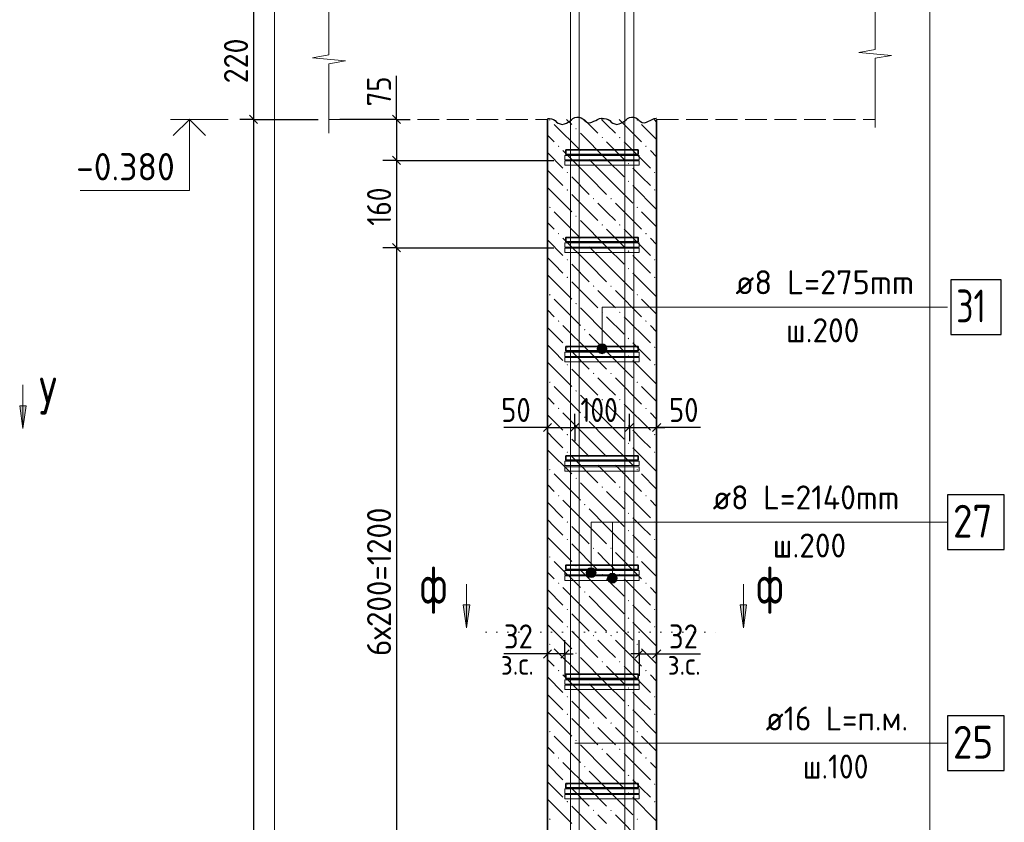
# Model space of a CAD drawing. Header units: millimetres. Extents: x 0 to 42000, y 0 to 29700.
# Tile 8 of 18: x 12276 to 21291, y 12195 to 19543. Entities that reach past the tile are written whole.
import ezdxf

# ---------------------------------------------------------------- set-up
doc = ezdxf.new("R2010")
doc.units = ezdxf.units.MM
doc.linetypes.add('______2', pattern=[270, 200, -70])
doc.linetypes.add('______9', pattern=[100, 0, -100])
for name, color, linetype, lineweight in [('S1 Продольная арматура', 7, 'Continuous', 35), ('Standard', 7, 'Continuous', 25), ('ЖБ Перекрытие верхний уровень', 7, '______2', 25), ('ЖБ Пилон', 7, 'Continuous', 35), ('Затяжка', 52, 'Continuous', 25), ('Позиционная метка линия выноска', 7, 'Continuous', 13), ('Примечания', 7, 'Continuous', 13), ('Узлы символ', 7, 'Continuous', 25)]:
    doc.layers.add(name, color=color, linetype=linetype, lineweight=lineweight)
doc.layers.add('Размерная выноска', color=7, linetype='Continuous')
doc.layers.add('Хомут', color=7, linetype='Continuous', lineweight=25, true_color=0x6e3c1e)
doc.styles.add('ISOCPEUR', font='txt')

msp = doc.modelspace()

# ---------------------------------------------------------------- hatches: boundary and pattern name
at = {"layer": 'ЖБ Пилон', "linetype": 'Continuous', "lineweight": 18, "transparency": 33554687}
for points in [[(17123.3, 18623.9), (17129.5, 18630.1), (17130.2, 18630.1), (17136.3, 18623.9), (17129.8, 18617.5)], [(17923.3, 18623.9), (17929.5, 18630.1), (17930.2, 18630.1), (17936.3, 18623.9), (17929.8, 18617.5)], [(17363.3, 18544), (17369.8, 18550.5), (17376.3, 18544), (17369.8, 18537.4)], [(17203.3, 18384), (17209.8, 18390.5), (17216.3, 18384), (17209.8, 18377.5)], [(17603.3, 18464), (17609.8, 18470.5), (17616.3, 18464), (17609.8, 18457.4)], [(17763.3, 18464), (17769.8, 18470.5), (17776.3, 18464), (17769.8, 18457.4)], [(18003.3, 18384), (18009.8, 18390.5), (18016.3, 18384), (18009.8, 18377.5)], [(17443.3, 18304), (17449.8, 18310.4), (17456.3, 18304), (17449.8, 18297.5)], [(17843.3, 18223.9), (17849.8, 18230.5), (17856.3, 18223.9), (17849.8, 18217.5)], [(17283.3, 18144), (17289.8, 18150.5), (17296.3, 18144), (17289.8, 18137.4)], [(18083.3, 18144), (18089.8, 18150.5), (18096.3, 18144), (18089.8, 18137.4)], [(17843.3, 18064), (17849.8, 18070.5), (17856.3, 18064), (17849.8, 18057.4)], [(17283.3, 17984), (17289.8, 17990.5), (17296.3, 17984), (17289.8, 17977.5)], [(18083.3, 17984), (18089.8, 17990.5), (18096.3, 17984), (18089.8, 17977.5)], [(17523.3, 17904), (17529.8, 17910.4), (17536.3, 17904), (17529.8, 17897.5)], [(17683.3, 17904), (17689.8, 17910.4), (17696.3, 17904), (17689.8, 17897.5)], [(17123.3, 17823.9), (17129.8, 17830.5), (17136.3, 17823.9), (17129.8, 17817.5)], [(17923.3, 17823.9), (17929.8, 17830.5), (17936.3, 17823.9), (17929.8, 17817.5)], [(17363.3, 17744), (17369.8, 17750.5), (17376.3, 17744), (17369.8, 17737.4)], [(17603.3, 17664), (17609.8, 17670.5), (17616.3, 17664), (17609.8, 17657.4)], [(17763.3, 17664), (17769.8, 17670.5), (17776.3, 17664), (17769.8, 17657.4)], [(17203.3, 17584), (17209.8, 17590.5), (17216.3, 17584), (17209.8, 17577.5)], [(18003.3, 17584), (18009.8, 17590.5), (18016.3, 17584), (18009.8, 17577.5)], [(17443.3, 17504), (17449.8, 17510.4), (17456.3, 17504), (17449.8, 17497.5)], [(17843.3, 17423.9), (17849.8, 17430.5), (17856.3, 17423.9), (17849.8, 17417.5)], [(17283.3, 17344), (17289.8, 17350.5), (17296.3, 17344), (17289.8, 17337.4)], [(18083.3, 17344), (18089.8, 17350.5), (18096.3, 17344), (18089.8, 17337.4)], [(17843.3, 17264), (17849.8, 17270.5), (17856.3, 17264), (17849.8, 17257.4)], [(17283.3, 17184), (17289.8, 17190.5), (17296.3, 17184), (17289.8, 17177.5)], [(18083.3, 17184), (18089.8, 17190.5), (18096.3, 17184), (18089.8, 17177.5)], [(17523.3, 17104), (17529.8, 17110.4), (17536.3, 17104), (17529.8, 17097.5)], [(17683.3, 17104), (17689.8, 17110.4), (17696.3, 17104), (17689.8, 17097.5)], [(17123.3, 17023.9), (17129.8, 17030.5), (17136.3, 17023.9), (17129.8, 17017.5)], [(17363.3, 16944), (17369.8, 16950.5), (17376.3, 16944), (17369.8, 16937.4)], [(17923.3, 17023.9), (17929.8, 17030.5), (17936.3, 17023.9), (17929.8, 17017.5)], [(17603.3, 16864), (17609.8, 16870.5), (17616.3, 16864), (17609.8, 16857.4)], [(17763.3, 16864), (17769.8, 16870.5), (17776.3, 16864), (17769.8, 16857.4)], [(17203.3, 16784), (17209.8, 16790.5), (17216.3, 16784), (17209.8, 16777.4)], [(18003.3, 16784), (18009.8, 16790.5), (18016.3, 16784), (18009.8, 16777.4)], [(17443.3, 16704), (17449.8, 16710.4), (17456.3, 16704), (17449.8, 16697.5)], [(17843.3, 16623.9), (17849.8, 16630.5), (17856.3, 16623.9), (17849.8, 16617.5)], [(17283.3, 16544), (17289.8, 16550.5), (17296.3, 16544), (17289.8, 16537.4)], [(18083.3, 16544), (18089.8, 16550.5), (18096.3, 16544), (18089.8, 16537.4)], [(17843.3, 16464), (17849.8, 16470.5), (17856.3, 16464), (17849.8, 16457.4)], [(17283.3, 16384), (17289.8, 16390.5), (17296.3, 16384), (17289.8, 16377.4)], [(18083.3, 16384), (18089.8, 16390.5), (18096.3, 16384), (18089.8, 16377.4)], [(17123.3, 16223.9), (17129.8, 16230.5), (17136.3, 16223.9), (17129.8, 16217.5)], [(17523.3, 16304), (17529.8, 16310.4), (17536.3, 16304), (17529.8, 16297.5)], [(17683.3, 16304), (17689.8, 16310.4), (17696.3, 16304), (17689.8, 16297.5)], [(17923.3, 16223.9), (17929.8, 16230.5), (17936.3, 16223.9), (17929.8, 16217.5)], [(17363.3, 16144), (17369.8, 16150.5), (17376.3, 16144), (17369.8, 16137.4)], [(17603.3, 16064), (17609.8, 16070.5), (17616.3, 16064), (17609.8, 16057.4)], [(17763.3, 16064), (17769.8, 16070.5), (17776.3, 16064), (17769.8, 16057.4)], [(17203.3, 15984), (17209.8, 15990.5), (17216.3, 15984), (17209.8, 15977.4)], [(18003.3, 15984), (18009.8, 15990.5), (18016.3, 15984), (18009.8, 15977.4)], [(17443.3, 15904), (17449.8, 15910.4), (17456.3, 15904), (17449.8, 15897.5)], [(17843.3, 15823.9), (17849.8, 15830.5), (17856.3, 15823.9), (17849.8, 15817.5)], [(17283.3, 15744), (17289.8, 15750.5), (17296.3, 15744), (17289.8, 15737.4)], [(18083.3, 15744), (18089.8, 15750.5), (18096.3, 15744), (18089.8, 15737.4)], [(17843.3, 15664), (17849.8, 15670.5), (17856.3, 15664), (17849.8, 15657.4)], [(17283.3, 15584), (17289.8, 15590.5), (17296.3, 15584), (17289.8, 15577.4)], [(17523.3, 15504), (17529.8, 15510.4), (17536.3, 15504), (17529.8, 15497.5)], [(17683.3, 15504), (17689.8, 15510.4), (17696.3, 15504), (17689.8, 15497.5)], [(18083.3, 15584), (18089.8, 15590.5), (18096.3, 15584), (18089.8, 15577.4)], [(17123.3, 15423.9), (17129.8, 15430.5), (17136.3, 15423.9), (17129.8, 15417.5)], [(17923.3, 15423.9), (17929.8, 15430.5), (17936.3, 15423.9), (17929.8, 15417.5)], [(17363.3, 15343.9), (17369.8, 15350.5), (17376.3, 15343.9), (17369.8, 15337.4)], [(17603.3, 15264), (17609.8, 15270.5), (17616.3, 15264), (17609.8, 15257.4)], [(17763.3, 15264), (17769.8, 15270.5), (17776.3, 15264), (17769.8, 15257.4)], [(17203.3, 15184), (17209.8, 15190.5), (17216.3, 15184), (17209.8, 15177.4)], [(18003.3, 15184), (18009.8, 15190.5), (18016.3, 15184), (18009.8, 15177.4)], [(17443.3, 15104), (17449.8, 15110.4), (17456.3, 15104), (17449.8, 15097.5)], [(17843.3, 15023.9), (17849.8, 15030.5), (17856.3, 15023.9), (17849.8, 15017.5)], [(17283.3, 14943.9), (17289.8, 14950.5), (17296.3, 14943.9), (17289.8, 14937.4)], [(18083.3, 14943.9), (18089.8, 14950.5), (18096.3, 14943.9), (18089.8, 14937.4)], [(17283.3, 14784), (17289.8, 14790.5), (17296.3, 14784), (17289.8, 14777.4)], [(17843.3, 14864), (17849.8, 14870.5), (17856.3, 14864), (17849.8, 14857.4)], [(18083.3, 14784), (18089.8, 14790.5), (18096.3, 14784), (18089.8, 14777.4)], [(17523.3, 14704), (17529.8, 14710.4), (17536.3, 14704), (17529.8, 14697.5)], [(17683.3, 14704), (17689.8, 14710.4), (17696.3, 14704), (17689.8, 14697.5)], [(17123.3, 14623.9), (17129.8, 14630.5), (17136.3, 14623.9), (17129.8, 14617.5)], [(17923.3, 14623.9), (17929.8, 14630.5), (17936.3, 14623.9), (17929.8, 14617.5)], [(17363.3, 14543.9), (17369.8, 14550.5), (17376.3, 14543.9), (17369.8, 14537.4)], [(17603.3, 14464), (17609.8, 14470.5), (17616.3, 14464), (17609.8, 14457.4)], [(17763.3, 14464), (17769.8, 14470.5), (17776.3, 14464), (17769.8, 14457.4)], [(17203.3, 14384), (17209.8, 14390.5), (17216.3, 14384), (17209.8, 14377.4)], [(18003.3, 14384), (18009.8, 14390.5), (18016.3, 14384), (18009.8, 14377.4)], [(17443.3, 14304), (17449.8, 14310.4), (17456.3, 14304), (17449.8, 14297.5)], [(17843.3, 14223.9), (17849.8, 14230.5), (17856.3, 14223.9), (17849.8, 14217.5)], [(17283.3, 14143.9), (17289.8, 14150.5), (17296.3, 14143.9), (17289.8, 14137.4)], [(17843.3, 14064), (17849.8, 14070.5), (17856.3, 14064), (17849.8, 14057.4)], [(18083.3, 14143.9), (18089.8, 14150.5), (18096.3, 14143.9), (18089.8, 14137.4)], [(17283.3, 13984), (17289.8, 13990.5), (17296.3, 13984), (17289.8, 13977.4)], [(18083.3, 13984), (18089.8, 13990.5), (18096.3, 13984), (18089.8, 13977.4)], [(17523.3, 13904), (17529.8, 13910.4), (17536.3, 13904), (17529.8, 13897.5)], [(17683.3, 13904), (17689.8, 13910.4), (17696.3, 13904), (17689.8, 13897.5)], [(17123.3, 13823.9), (17129.8, 13830.5), (17136.3, 13823.9), (17129.8, 13817.5)], [(17923.3, 13823.9), (17929.8, 13830.5), (17936.3, 13823.9), (17929.8, 13817.5)], [(17363.3, 13743.9), (17369.8, 13750.5), (17376.3, 13743.9), (17369.8, 13737.4)], [(17603.3, 13664), (17609.8, 13670.5), (17616.3, 13664), (17609.8, 13657.4)], [(17763.3, 13664), (17769.8, 13670.5), (17776.3, 13664), (17769.8, 13657.4)], [(17203.3, 13584), (17209.8, 13590.5), (17216.3, 13584), (17209.8, 13577.4)], [(18003.3, 13584), (18009.8, 13590.5), (18016.3, 13584), (18009.8, 13577.4)], [(17443.3, 13504), (17449.8, 13510.5), (17456.3, 13504), (17449.8, 13497.5)], [(17283.3, 13343.9), (17289.8, 13350.5), (17296.3, 13343.9), (17289.8, 13337.4)], [(17843.3, 13423.9), (17849.8, 13430.5), (17856.3, 13423.9), (17849.8, 13417.5)], [(18083.3, 13343.9), (18089.8, 13350.5), (18096.3, 13343.9), (18089.8, 13337.4)], [(17843.3, 13264), (17849.8, 13270.5), (17856.3, 13264), (17849.8, 13257.4)], [(17283.3, 13184), (17289.8, 13190.5), (17296.3, 13184), (17289.8, 13177.4)], [(18083.3, 13184), (18089.8, 13190.5), (18096.3, 13184), (18089.8, 13177.4)], [(17523.3, 13104), (17529.8, 13110.5), (17536.3, 13104), (17529.8, 13097.5)], [(17683.3, 13104), (17689.8, 13110.5), (17696.3, 13104), (17689.8, 13097.5)], [(17123.3, 13023.9), (17129.8, 13030.5), (17136.3, 13023.9), (17129.8, 13017.5)], [(17923.3, 13023.9), (17929.8, 13030.5), (17936.3, 13023.9), (17929.8, 13017.5)], [(17363.3, 12943.9), (17369.8, 12950.5), (17376.3, 12943.9), (17369.8, 12937.4)], [(17603.3, 12864), (17609.8, 12870.5), (17616.3, 12864), (17609.8, 12857.4)], [(17763.3, 12864), (17769.8, 12870.5), (17776.3, 12864), (17769.8, 12857.4)], [(17203.3, 12784), (17209.8, 12790.5), (17216.3, 12784), (17209.8, 12777.4)], [(18003.3, 12784), (18009.8, 12790.5), (18016.3, 12784), (18009.8, 12777.4)], [(17443.3, 12704), (17449.8, 12710.5), (17456.3, 12704), (17449.8, 12697.5)], [(17843.3, 12623.9), (17849.8, 12630.5), (17856.3, 12623.9), (17849.8, 12617.5)], [(17283.3, 12543.9), (17289.8, 12550.5), (17296.3, 12543.9), (17289.8, 12537.4)], [(18083.3, 12543.9), (18089.8, 12550.5), (18096.3, 12543.9), (18089.8, 12537.4)], [(17843.3, 12464), (17849.8, 12470.5), (17856.3, 12464), (17849.8, 12457.4)], [(17283.3, 12384), (17289.8, 12390.5), (17296.3, 12384), (17289.8, 12377.4)], [(18083.3, 12384), (18089.8, 12390.5), (18096.3, 12384), (18089.8, 12377.4)], [(17523.3, 12304), (17529.8, 12310.5), (17536.3, 12304), (17529.8, 12297.5)], [(17683.3, 12304), (17689.8, 12310.5), (17696.3, 12304), (17689.8, 12297.5)], [(17123.3, 12223.9), (17129.8, 12230.5), (17136.3, 12223.9), (17129.8, 12217.5)], [(17923.3, 12223.9), (17929.8, 12230.5), (17936.3, 12223.9), (17929.8, 12217.5)]]:
    msp.add_hatch(color=7, dxfattribs=at).paths.add_polyline_path(points, flags=16)
at = {"layer": 'Позиционная метка линия выноска', "linetype": 'Continuous', "lineweight": 13, "transparency": 33554687}
for points in [[(17646.3, 16552.6), (17568.9, 16552.6), (17562.6, 16530.1)], [(17646.3, 16552.6), (17562.6, 16530.1), (17652.6, 16530.1)], [(17652.6, 16530.1), (17562.6, 16530.1), (17568.9, 16507.6)], [(17630.1, 16568.8), (17585.1, 16568.8), (17568.9, 16552.6)], [(17630.1, 16568.8), (17568.9, 16552.6), (17646.3, 16552.6)], [(17652.6, 16530.1), (17568.9, 16507.6), (17646.3, 16507.6)], [(17646.3, 16507.6), (17568.9, 16507.6), (17585.1, 16491.4)], [(17585.1, 16568.8), (17630.1, 16568.8), (17607.6, 16575.1)], [(17646.3, 16507.6), (17585.1, 16491.4), (17630.1, 16491.4)], [(17630.1, 16491.4), (17585.1, 16491.4), (17607.6, 16485.1)], [(17530.1, 14518.8), (17485.1, 14518.8), (17468.9, 14502.6)], [(17530.1, 14518.8), (17468.9, 14502.6), (17546.3, 14502.6)], [(17485.1, 14518.8), (17530.1, 14518.8), (17507.6, 14525.1)], [(17546.3, 14502.6), (17468.9, 14502.6), (17462.6, 14480.1)], [(17546.3, 14502.6), (17462.6, 14480.1), (17552.6, 14480.1)], [(17552.6, 14480.1), (17462.6, 14480.1), (17468.9, 14457.6)], [(17552.6, 14480.1), (17468.9, 14457.6), (17546.3, 14457.6)], [(17546.3, 14457.6), (17468.9, 14457.6), (17485.1, 14441.4)], [(17546.3, 14457.6), (17485.1, 14441.4), (17530.1, 14441.4)], [(17530.1, 14441.4), (17485.1, 14441.4), (17507.6, 14435.1)], [(17740.7, 14452.6), (17663.3, 14452.6), (17657, 14430.1)], [(17740.7, 14452.6), (17657, 14430.1), (17747, 14430.1)], [(17747, 14430.1), (17657, 14430.1), (17663.3, 14407.6)], [(17724.5, 14468.8), (17679.5, 14468.8), (17663.3, 14452.6)], [(17724.5, 14468.8), (17663.3, 14452.6), (17740.7, 14452.6)], [(17747, 14430.1), (17663.3, 14407.6), (17740.7, 14407.6)], [(17679.5, 14468.8), (17724.5, 14468.8), (17702, 14475.1)], [(17740.7, 14407.6), (17663.3, 14407.6), (17679.5, 14391.4)], [(17740.7, 14407.6), (17679.5, 14391.4), (17724.5, 14391.4)], [(17724.5, 14391.4), (17679.5, 14391.4), (17702, 14385.1)]]:
    msp.add_hatch(color=7, dxfattribs=at).paths.add_polyline_path(points)
at = {"layer": 'Узлы символ', "linetype": 'Continuous', "lineweight": 13, "transparency": 33554687}
for points in [[(12335.8, 16009.1), (12305.8, 15799.1), (12275.8, 16009.1)], [(16397.3, 14185.4), (16367.3, 13975.4), (16337.3, 14185.4)], [(18931.5, 14185.4), (18901.5, 13975.4), (18871.5, 14185.4)]]:
    msp.add_hatch(color=7, dxfattribs=at).paths.add_polyline_path(points, flags=16)

# ---------------------------------------------------------------- linework, layer by layer
at = {"layer": 'S1 Продольная арматура', "color": 7, "linetype": 'Continuous', "lineweight": 18, "transparency": 33554687}
for points in [[(17317.6, 5030.1), (17317.6, 26380.1), (17397.6, 26380.1), (17397.6, 5030.1), (17317.6, 5030.1)], [(17317.6, 5030.1), (17317.6, 26380.1), (17397.6, 26380.1), (17397.6, 5030.1), (17317.6, 5030.1)], [(17317.6, 5030.1), (17317.6, 26380.1), (17397.6, 26380.1), (17397.6, 5030.1), (17317.6, 5030.1)], [(17317.6, 5030.1), (17317.6, 26380.1), (17397.6, 26380.1), (17397.6, 5030.1), (17317.6, 5030.1)], [(17317.6, 5030.1), (17317.6, 26380.1), (17397.6, 26380.1), (17397.6, 5030.1), (17317.6, 5030.1)], [(17317.6, 5030.1), (17317.6, 26380.1), (17397.6, 26380.1), (17397.6, 5030.1), (17317.6, 5030.1)], [(17317.6, 5030.1), (17317.6, 26380.1), (17397.6, 26380.1), (17397.6, 5030.1), (17317.6, 5030.1)], [(17317.6, 5030.1), (17317.6, 26380.1), (17397.6, 26380.1), (17397.6, 5030.1), (17317.6, 5030.1)], [(17317.6, 5030.1), (17317.6, 26380.1), (17397.6, 26380.1), (17397.6, 5030.1), (17317.6, 5030.1)], [(17317.6, 5030.1), (17317.6, 26380.1), (17397.6, 26380.1), (17397.6, 5030.1), (17317.6, 5030.1)], [(17817.6, 5030.1), (17817.6, 26380.1), (17897.6, 26380.1), (17897.6, 5030.1), (17817.6, 5030.1)], [(17817.6, 5030.1), (17817.6, 26380.1), (17897.6, 26380.1), (17897.6, 5030.1), (17817.6, 5030.1)], [(17817.6, 5030.1), (17817.6, 26380.1), (17897.6, 26380.1), (17897.6, 5030.1), (17817.6, 5030.1)], [(17817.6, 5030.1), (17817.6, 26380.1), (17897.6, 26380.1), (17897.6, 5030.1), (17817.6, 5030.1)], [(17817.6, 5030.1), (17817.6, 26380.1), (17897.6, 26380.1), (17897.6, 5030.1), (17817.6, 5030.1)], [(17817.6, 5030.1), (17817.6, 26380.1), (17897.6, 26380.1), (17897.6, 5030.1), (17817.6, 5030.1)], [(17817.6, 5030.1), (17817.6, 26380.1), (17897.6, 26380.1), (17897.6, 5030.1), (17817.6, 5030.1)], [(17817.6, 5030.1), (17817.6, 26380.1), (17897.6, 26380.1), (17897.6, 5030.1), (17817.6, 5030.1)], [(17817.6, 5030.1), (17817.6, 26380.1), (17897.6, 26380.1), (17897.6, 5030.1), (17817.6, 5030.1)], [(17817.6, 5030.1), (17817.6, 26380.1), (17897.6, 26380.1), (17897.6, 5030.1), (17817.6, 5030.1)]]:
    msp.add_lwpolyline(points, dxfattribs=at)
at = {"layer": 'S1 Продольная арматура', "color": 7, "linetype": 'Continuous', "lineweight": 25, "transparency": 33554687}
msp.add_lwpolyline([(20770.6, 12668.3), (21290.6, 12668.3), (21290.6, 13168.3), (20770.6, 13168.3), (20770.6, 12668.3)], dxfattribs=at)
at = {"layer": 'Standard', "color": 7, "linetype": 'Continuous', "lineweight": -3, "transparency": 33554687}
for p, q in [((14416.2, 19730.1), (14416.2, 18630.1)), ((15725.9, 18630.1), (15725.9, 18705.1)), ((14416.2, 18630.1), (14291.2, 18630.1)), ((14416.2, 18630.1), (14541.2, 18630.1)), ((14416.2, 18630.1), (15007.6, 18630.1)), ((14416.2, 18630.1), (14416.2, 5030.1)), ((15725.9, 18630.1), (15600.9, 18630.1)), ((15725.9, 18630.1), (15850.9, 18630.1)), ((15725.9, 18630.1), (15725.9, 18255.1)), ((15725.9, 18255.1), (15600.9, 18255.1)), ((15725.9, 18255.1), (15850.9, 18255.1)), ((15725.9, 18255.1), (17167.6, 18255.1)), ((15725.9, 18255.1), (15725.9, 17455.1)), ((15725.9, 17455.1), (15600.9, 17455.1)), ((15725.9, 17455.1), (15850.9, 17455.1)), ((15725.9, 17455.1), (17167.6, 17455.1)), ((15725.9, 17455.1), (15725.9, 11455.1)), ((17107.6, 15810.1), (17107.6, 15935.1)), ((17357.6, 15810.1), (17357.6, 15935.1)), ((17857.6, 15810.1), (17857.6, 15935.1)), ((18107.6, 15810.1), (18107.6, 15935.1)), ((17107.6, 15810.1), (17032.6, 15810.1)), ((17107.6, 15810.1), (17107.6, 15685.1)), ((17107.6, 15810.1), (17107.6, 15810.1)), ((17107.6, 15810.1), (17357.6, 15810.1)), ((17357.6, 15810.1), (17357.6, 15685.1)), ((17357.6, 15810.1), (17357.6, 15810.1)), ((17357.6, 15810.1), (17857.6, 15810.1)), ((17857.6, 15810.1), (17857.6, 15685.1)), ((17857.6, 15810.1), (17857.6, 15809.6)), ((17857.6, 15810.1), (18107.6, 15810.1)), ((18107.6, 15810.1), (18107.6, 15685.1)), ((18107.6, 15810.1), (18107.6, 15810.1)), ((18107.6, 15810.1), (18182.6, 15810.1)), ((17107.6, 13736.7), (17107.6, 13861.7)), ((17267.6, 13736.7), (17267.6, 13861.7)), ((17947.6, 13736.7), (17947.6, 13861.7)), ((18107.6, 13736.7), (18107.6, 13861.7)), ((17107.6, 13736.7), (17032.6, 13736.7)), ((17107.6, 13736.7), (17107.6, 13611.7)), ((17107.6, 13736.7), (17107.6, 13736.7)), ((17267.6, 13736.7), (17107.6, 13736.7)), ((17267.6, 13736.7), (17267.6, 13611.7)), ((17267.6, 13736.7), (17267.6, 13535.1)), ((17267.6, 13736.7), (17342.6, 13736.7)), ((17947.6, 13736.7), (17872.6, 13736.7)), ((17947.6, 13736.7), (17947.6, 13611.7)), ((17947.6, 13736.7), (17947.6, 13535.1)), ((17947.6, 13736.7), (18107.6, 13736.7)), ((18107.6, 13736.7), (18107.6, 13611.7)), ((18107.6, 13736.7), (18107.6, 13736.7)), ((18107.6, 13736.7), (18182.6, 13736.7))]:
    msp.add_line(p, q, dxfattribs=at)
at = {"layer": 'Standard', "color": 7, "linetype": 'Continuous', "lineweight": 25, "transparency": 33554687}
for p, q in [((14378.7, 18667.6), (14453.7, 18592.6)), ((15688.4, 18667.6), (15763.4, 18592.6)), ((15688.4, 18292.6), (15763.4, 18217.6)), ((15688.4, 17492.6), (15763.4, 17417.6)), ((17070.1, 15772.6), (17145.1, 15847.6)), ((17320.1, 15772.6), (17395.1, 15847.6)), ((17820.1, 15772.6), (17895.1, 15847.6)), ((18070.1, 15772.6), (18145.1, 15847.6)), ((17145.1, 13774.2), (17070.1, 13699.2)), ((17305.1, 13774.2), (17230.1, 13699.2)), ((17910.1, 13699.2), (17985.1, 13774.2)), ((18070.1, 13699.2), (18145.1, 13774.2))]:
    msp.add_line(p, q, dxfattribs=at)
at = {"layer": 'Standard', "color": 7, "linetype": 'Continuous', "lineweight": 13, "transparency": 33554687}
msp.add_line((14185.5, 18630.1), (13655.5, 18630.1), dxfattribs=at)
at = {"layer": 'Standard', "color": 254, "linetype": 'Continuous', "lineweight": 13, "true_color": 0xc4c4ff, "transparency": 33554687}
msp.add_lwpolyline([(14607.6, 2088.5), (20607.6, 2088.5), (20607.6, 27230.1), (14607.6, 27230.1), (14607.6, 2088.5)], dxfattribs=at)
at = {"layer": 'Standard', "color": 7, "linetype": 'Continuous', "lineweight": 13, "transparency": 33554687}
msp.add_lwpolyline([(13829.7, 18630.1), (13829.7, 17980.1), (12829.7, 17980.1)], dxfattribs=at)
at = {"layer": 'Standard', "color": 7, "linetype": 'Continuous', "lineweight": 35, "transparency": 33554687}
msp.add_lwpolyline([(13978.2, 18481.6), (13829.7, 18630.1), (13681.2, 18481.6)], dxfattribs=at)
at = {"layer": 'Standard', "color": 7, "linetype": 'Continuous', "lineweight": -3, "transparency": 33554687}
msp.add_lwpolyline([(15725.9, 18630.1), (15708.9, 18630.1), (15708.9, 18630.1), (15708.9, 18630.1), (15708.9, 18630.1), (15708.9, 18630.1), (15708.9, 18630.1), (15708.9, 18630.1), (15708.9, 18630.1), (15207.6, 18630.1)], dxfattribs=at)
at = {"layer": 'ЖБ Перекрытие верхний уровень', "color": 7, "linetype": '______2', "lineweight": 18, "transparency": 33554687}
for p, q in [((15107.6, 18630.1), (17107.6, 18630.1)), ((18107.6, 18630.1), (20107.6, 18630.1))]:
    msp.add_line(p, q, dxfattribs=at)
at = {"layer": 'ЖБ Пилон', "color": 7, "linetype": 'Continuous', "lineweight": 35, "transparency": 33554687}
for p, q in [((17107.6, 18630.1), (17107.6, 5030.1)), ((18107.6, 5030.1), (18107.6, 18630.1))]:
    msp.add_line(p, q, dxfattribs=at)
at = {"layer": 'ЖБ Пилон', "color": 9, "linetype": 'Continuous', "lineweight": 18, "true_color": 0xc7c7c7, "transparency": 33554687}
for p, q in [((17169.8, 18584), (17409.8, 18344)), ((17283.7, 18630.1), (17329.8, 18584)), ((17443.7, 18630.1), (17569.8, 18504)), ((17649.8, 18584), (17603.7, 18630.1)), ((17729.8, 18504), (17649.8, 18584)), ((17763.7, 18630.1), (17969.8, 18423.9)), ((17969.8, 18584), (18107.6, 18446.2)), ((18083.7, 18630.1), (18107.6, 18606.2)), ((17107.6, 18486.2), (17169.8, 18423.9)), ((17649.8, 18264), (17409.8, 18504)), ((17649.8, 18423.9), (17809.8, 18264)), ((17809.8, 18423.9), (18049.8, 18184)), ((17107.6, 18326.2), (17249.8, 18184)), ((17489.8, 18104), (17249.8, 18344)), ((18107.6, 18286.2), (18049.8, 18344)), ((17489.8, 18264), (17649.8, 18104)), ((17649.8, 18264), (17809.8, 18104)), ((17169.8, 18104), (17107.6, 18166.2)), ((17969.8, 18104), (17889.8, 18184)), ((17249.8, 18023.9), (17169.8, 18104)), ((17329.8, 18104), (17489.8, 17944)), ((17489.8, 18104), (17649.8, 17944)), ((17649.8, 18104), (17889.8, 17864)), ((18049.8, 18023.9), (17969.8, 18104)), ((17107.6, 18006.2), (17329.8, 17784)), ((17329.8, 17944), (17569.8, 17704)), ((17889.8, 18023.9), (18107.6, 17806.2)), ((17649.8, 17784), (17569.8, 17864)), ((17729.8, 17864), (17969.8, 17623.9)), ((17169.8, 17784), (17409.8, 17544)), ((17729.8, 17704), (17649.8, 17784)), ((17969.8, 17784), (18107.6, 17646.2)), ((17107.6, 17686.2), (17169.8, 17623.9)), ((17649.8, 17464), (17409.8, 17704)), ((17649.8, 17623.9), (17809.8, 17464)), ((17809.8, 17623.9), (18049.8, 17384)), ((17107.6, 17526.2), (17249.8, 17384)), ((17489.8, 17304), (17249.8, 17544)), ((18107.6, 17486.2), (18049.8, 17544)), ((17489.8, 17464), (17649.8, 17304)), ((17649.8, 17464), (17809.8, 17304)), ((17169.8, 17304), (17107.6, 17366.2)), ((17969.8, 17304), (17889.8, 17384)), ((17249.8, 17223.9), (17169.8, 17304)), ((17329.8, 17304), (17489.8, 17144)), ((17489.8, 17304), (17649.8, 17144)), ((17649.8, 17304), (17889.8, 17064)), ((17889.8, 17223.9), (18107.6, 17006.2)), ((18049.8, 17223.9), (17969.8, 17304)), ((17107.6, 17206.2), (17329.8, 16984)), ((17329.8, 17144), (17569.8, 16904)), ((17649.8, 16984), (17569.8, 17064)), ((17729.8, 17064), (17969.8, 16823.9)), ((17169.8, 16984), (17409.8, 16744)), ((17729.8, 16904), (17649.8, 16984)), ((17969.8, 16984), (18107.6, 16846.2)), ((17107.6, 16886.2), (17169.8, 16823.9)), ((17649.8, 16664), (17409.8, 16904)), ((17649.8, 16823.9), (17809.8, 16664)), ((17809.8, 16823.9), (18049.8, 16584)), ((17107.6, 16726.2), (17249.8, 16584)), ((17489.8, 16504), (17249.8, 16744)), ((18107.6, 16686.2), (18049.8, 16744)), ((17489.8, 16664), (17649.8, 16504)), ((17649.8, 16664), (17809.8, 16504)), ((17169.8, 16504), (17107.6, 16566.2)), ((17249.8, 16423.9), (17169.8, 16504)), ((17329.8, 16504), (17489.8, 16344)), ((17489.8, 16504), (17649.8, 16344)), ((17649.8, 16504), (17889.8, 16264)), ((17969.8, 16504), (17889.8, 16584)), ((18049.8, 16423.9), (17969.8, 16504)), ((17889.8, 16423.9), (18107.6, 16206.2)), ((17107.6, 16406.2), (17329.8, 16184)), ((17329.8, 16344), (17569.8, 16104)), ((17649.8, 16184), (17569.8, 16264)), ((17729.8, 16264), (17969.8, 16023.9)), ((17169.8, 16184), (17409.8, 15944)), ((17729.8, 16104), (17649.8, 16184)), ((17969.8, 16184), (18107.6, 16046.2)), ((17107.6, 16086.2), (17169.8, 16023.9)), ((17649.8, 15864), (17409.8, 16104)), ((17649.8, 16023.9), (17809.8, 15864)), ((17809.8, 16023.9), (18049.8, 15784)), ((17107.6, 15926.2), (17249.8, 15784)), ((17489.8, 15704), (17249.8, 15944)), ((18107.6, 15886.2), (18049.8, 15944)), ((17489.8, 15864), (17649.8, 15704)), ((17649.8, 15864), (17809.8, 15704)), ((17969.8, 15704), (17889.8, 15784)), ((17169.8, 15704), (17107.6, 15766.2)), ((17249.8, 15623.9), (17169.8, 15704)), ((17329.8, 15704), (17489.8, 15543.9)), ((17489.8, 15704), (17649.8, 15543.9)), ((17649.8, 15704), (17889.8, 15464)), ((18049.8, 15623.9), (17969.8, 15704)), ((17107.6, 15606.2), (17329.8, 15384)), ((17889.8, 15623.9), (18107.6, 15406.2)), ((17329.8, 15543.9), (17569.8, 15304)), ((17649.8, 15384), (17569.8, 15464)), ((17729.8, 15464), (17969.8, 15223.9)), ((17169.8, 15384), (17409.8, 15143.9)), ((17729.8, 15304), (17649.8, 15384)), ((17969.8, 15384), (18107.6, 15246.2)), ((17107.6, 15286.2), (17169.8, 15223.9)), ((17649.8, 15064), (17409.8, 15304)), ((17649.8, 15223.9), (17809.8, 15064)), ((17809.8, 15223.9), (18049.8, 14984)), ((17107.6, 15126.2), (17249.8, 14984)), ((17489.8, 14904), (17249.8, 15143.9)), ((17489.8, 15064), (17649.8, 14904)), ((17649.8, 15064), (17809.8, 14904)), ((18107.6, 15086.2), (18049.8, 15143.9)), ((17169.8, 14904), (17107.6, 14966.2)), ((17969.8, 14904), (17889.8, 14984)), ((17249.8, 14823.9), (17169.8, 14904)), ((17329.8, 14904), (17489.8, 14743.9)), ((17489.8, 14904), (17649.8, 14743.9)), ((17649.8, 14904), (17889.8, 14664)), ((18049.8, 14823.9), (17969.8, 14904)), ((17107.6, 14806.2), (17329.8, 14584)), ((17889.8, 14823.9), (18107.6, 14606.2)), ((17329.8, 14743.9), (17569.8, 14504)), ((17649.8, 14584), (17569.8, 14664)), ((17729.8, 14664), (17969.8, 14423.9)), ((17169.8, 14584), (17409.8, 14343.9)), ((17729.8, 14504), (17649.8, 14584)), ((17969.8, 14584), (18107.6, 14446.2)), ((17107.6, 14486.2), (17169.8, 14423.9)), ((17649.8, 14264), (17409.8, 14504)), ((17649.8, 14423.9), (17809.8, 14264)), ((17809.8, 14423.9), (18049.8, 14184)), ((17489.8, 14104), (17249.8, 14343.9)), ((18107.6, 14286.2), (18049.8, 14343.9)), ((17107.6, 14326.2), (17249.8, 14184)), ((17489.8, 14264), (17649.8, 14104)), ((17649.8, 14264), (17809.8, 14104)), ((17169.8, 14104), (17107.6, 14166.2)), ((17969.8, 14104), (17889.8, 14184)), ((17249.8, 14023.9), (17169.8, 14104)), ((17329.8, 14104), (17489.8, 13943.9)), ((17489.8, 14104), (17649.8, 13943.9)), ((17649.8, 14104), (17889.8, 13864)), ((18049.8, 14023.9), (17969.8, 14104)), ((17107.6, 14006.2), (17329.8, 13784)), ((17889.8, 14023.9), (18107.6, 13806.2)), ((17329.8, 13943.9), (17569.8, 13704)), ((17649.8, 13784), (17569.8, 13864)), ((17729.8, 13864), (17969.8, 13623.9)), ((17169.8, 13784), (17409.8, 13543.9)), ((17649.8, 13464), (17409.8, 13704)), ((17729.8, 13704), (17649.8, 13784)), ((17969.8, 13784), (18107.6, 13646.2)), ((17107.6, 13686.2), (17169.8, 13623.9)), ((17649.8, 13623.9), (17809.8, 13464)), ((17809.8, 13623.9), (18049.8, 13384)), ((17107.6, 13526.2), (17249.8, 13384)), ((17489.8, 13304), (17249.8, 13543.9)), ((18107.6, 13486.2), (18049.8, 13543.9)), ((17489.8, 13464), (17649.8, 13304)), ((17649.8, 13464), (17809.8, 13304)), ((17169.8, 13304), (17107.6, 13366.2)), ((17969.8, 13304), (17889.8, 13384)), ((17249.8, 13223.9), (17169.8, 13304)), ((17329.8, 13304), (17489.8, 13143.9)), ((17489.8, 13304), (17649.8, 13143.9)), ((17649.8, 13304), (17889.8, 13064)), ((18049.8, 13223.9), (17969.8, 13304)), ((17107.6, 13206.2), (17329.8, 12984)), ((17889.8, 13223.9), (18107.6, 13006.2)), ((17329.8, 13143.9), (17569.8, 12904)), ((17169.8, 12984), (17409.8, 12743.9)), ((17649.8, 12984), (17569.8, 13064)), ((17729.8, 12904), (17649.8, 12984)), ((17729.8, 13064), (17969.8, 12823.9)), ((17969.8, 12984), (18107.6, 12846.2)), ((17649.8, 12664), (17409.8, 12904)), ((17107.6, 12886.2), (17169.8, 12823.9)), ((17649.8, 12823.9), (17809.8, 12664)), ((17809.8, 12823.9), (18049.8, 12584)), ((17107.6, 12726.2), (17249.8, 12584)), ((17489.8, 12504), (17249.8, 12743.9)), ((18107.6, 12686.2), (18049.8, 12743.9)), ((17489.8, 12664), (17649.8, 12504)), ((17649.8, 12664), (17809.8, 12504)), ((17169.8, 12504), (17107.6, 12566.2)), ((17969.8, 12504), (17889.8, 12584)), ((17249.8, 12423.9), (17169.8, 12504)), ((17329.8, 12504), (17489.8, 12343.9)), ((17489.8, 12504), (17649.8, 12343.9)), ((17649.8, 12504), (17889.8, 12264)), ((18049.8, 12423.9), (17969.8, 12504)), ((17107.6, 12406.2), (17329.8, 12184)), ((17889.8, 12423.9), (18107.6, 12206.2)), ((17329.8, 12343.9), (17569.8, 12104)), ((17649.8, 12184), (17569.8, 12264)), ((17729.8, 12264), (17969.8, 12023.9))]:
    msp.add_line(p, q, dxfattribs=at)
at = {"layer": 'Затяжка', "color": 7, "linetype": 'Continuous', "lineweight": 35, "transparency": 33554687}
for points in [[(17937.6, 18310.1), (17277.6, 18310.1), (17277.6, 18350.1), (17937.6, 18350.1), (17937.6, 18310.1)], [(17937.6, 18310.1), (17277.6, 18310.1), (17277.6, 18350.1), (17937.6, 18350.1), (17937.6, 18310.1)], [(17937.6, 17510.1), (17277.6, 17510.1), (17277.6, 17550.1), (17937.6, 17550.1), (17937.6, 17510.1)], [(17937.6, 17510.1), (17277.6, 17510.1), (17277.6, 17550.1), (17937.6, 17550.1), (17937.6, 17510.1)], [(17937.6, 16510.1), (17277.6, 16510.1), (17277.6, 16550.1), (17937.6, 16550.1), (17937.6, 16510.1)], [(17937.6, 16510.1), (17277.6, 16510.1), (17277.6, 16550.1), (17937.6, 16550.1), (17937.6, 16510.1)], [(17937.6, 15510.1), (17277.6, 15510.1), (17277.6, 15550.1), (17937.6, 15550.1), (17937.6, 15510.1)], [(17937.6, 15510.1), (17277.6, 15510.1), (17277.6, 15550.1), (17937.6, 15550.1), (17937.6, 15510.1)], [(17937.6, 14510.1), (17277.6, 14510.1), (17277.6, 14550.1), (17937.6, 14550.1), (17937.6, 14510.1)], [(17937.6, 14510.1), (17277.6, 14510.1), (17277.6, 14550.1), (17937.6, 14550.1), (17937.6, 14510.1)], [(17937.6, 13510.1), (17277.6, 13510.1), (17277.6, 13550.1), (17937.6, 13550.1), (17937.6, 13510.1)], [(17937.6, 13510.1), (17277.6, 13510.1), (17277.6, 13550.1), (17937.6, 13550.1), (17937.6, 13510.1)], [(17937.6, 12510.1), (17277.6, 12510.1), (17277.6, 12550.1), (17937.6, 12550.1), (17937.6, 12510.1)], [(17937.6, 12510.1), (17277.6, 12510.1), (17277.6, 12550.1), (17937.6, 12550.1), (17937.6, 12510.1)]]:
    msp.add_lwpolyline(points, dxfattribs=at)
at = {"layer": 'Затяжка', "color": 7, "linetype": 'Continuous', "lineweight": 25, "transparency": 33554687}
msp.add_lwpolyline([(20800.6, 16661.9), (21260.6, 16661.9), (21260.6, 17161.9), (20800.6, 17161.9), (20800.6, 16661.9)], dxfattribs=at)
at = {"layer": 'Позиционная метка линия выноска', "color": 7, "linetype": 'Continuous', "lineweight": 13, "transparency": 33554687}
for p, q in [((17562.6, 16530.1), (17562.6, 16530.1)), ((17607.6, 16575.1), (17607.6, 16575.1)), ((17652.6, 16530.1), (17652.6, 16530.1)), ((17607.6, 16485.1), (17607.6, 16485.1)), ((17702, 14941.9), (17702, 14430.1)), ((17507.6, 14525.1), (17507.6, 14525.1)), ((17462.6, 14480.1), (17462.6, 14480.1)), ((17507.6, 14435.1), (17507.6, 14435.1)), ((17552.6, 14480.1), (17552.6, 14480.1)), ((17657, 14430.1), (17657, 14430.1)), ((17702, 14475.1), (17702, 14475.1)), ((17747, 14430.1), (17747, 14430.1)), ((17702, 14385.1), (17702, 14385.1)), ((17357.6, 12918.3), (20770.6, 12918.3))]:
    msp.add_line(p, q, dxfattribs=at)
for points in [[(20770.6, 16911.9), (17607.6, 16911.9), (17607.6, 16530.1)], [(20770.6, 14941.9), (17507.6, 14941.9), (17507.6, 14480.1)]]:
    msp.add_lwpolyline(points, dxfattribs=at)
for centre in [(17607.6, 16530.1), (17507.6, 14480.1), (17702, 14430.1)]:
    msp.add_circle(centre, 45, dxfattribs=at)
at = {"layer": 'Примечания', "color": 7, "linetype": 'Continuous', "lineweight": 13, "transparency": 33554687}
for p, q in [((15107.6, 19855.1), (15107.6, 19220.6)), ((20107.6, 19905.1), (20107.6, 19270.6)), ((15107.6, 19220.6), (14957.6, 19193.6)), ((20107.6, 19270.6), (19957.6, 19243.6)), ((19957.6, 19243.6), (20257.6, 19216.6)), ((20257.6, 19216.6), (20107.6, 19189.6)), ((14957.6, 19193.6), (15257.6, 19166.6)), ((15257.6, 19166.6), (15107.6, 19139.6)), ((15107.6, 19139.6), (15107.6, 18505.1)), ((20107.6, 19189.6), (20107.6, 18555.1)), ((15107.6, 18505.1), (15107.6, 18505.1)), ((20107.6, 18555.1), (20107.6, 18555.1))]:
    msp.add_line(p, q, dxfattribs=at)
at = {"layer": 'Примечания', "color": 7, "linetype": 'Continuous', "lineweight": 25, "transparency": 33554687}
msp.add_line((18107.6, 18638.9), (18107.6, 18638.9), dxfattribs=at)
for points in [[(17107.6, 18638.9), (17126.1, 18639.1), (17146.1, 18636.2), (17164.1, 18629.6), (17178.6, 18618.7), (17191.1, 18605.8), (17205.6, 18594.8), (17224.1, 18588.2), (17243.6, 18584.4), (17263.1, 18588.7), (17281.1, 18595.8), (17298.6, 18603.8), (17313.6, 18614.5), (17327.6, 18626), (17341.6, 18637.4), (17358.6, 18646.4), (17377.6, 18651.2), (17397.6, 18650.5), (17417.1, 18645.2), (17431.6, 18634.6), (17444.6, 18622.1), (17458.6, 18610.7), (17475.6, 18602.1), (17495.6, 18600.2), (17515.1, 18605), (17532.6, 18612.6), (17549.6, 18621.1), (17567.1, 18629.4), (17584.1, 18637.4), (17603.6, 18641.3), (17607.6, 18641.6)], [(17607.6, 18638.9), (17626.1, 18639.1), (17646.1, 18636.2), (17664.1, 18629.6), (17678.6, 18618.7), (17691.1, 18605.8), (17705.6, 18594.8), (17724.1, 18588.2), (17743.6, 18584.4), (17763.1, 18588.7), (17781.1, 18595.8), (17798.6, 18603.8), (17813.6, 18614.5), (17827.6, 18626), (17841.6, 18637.4), (17858.6, 18646.4), (17877.6, 18651.2), (17897.6, 18650.5), (17917.1, 18645.2), (17931.6, 18634.6), (17944.6, 18622.1), (17958.6, 18610.7), (17975.6, 18602.1), (17995.6, 18600.2), (18015.1, 18605), (18032.6, 18612.6), (18049.6, 18621.1), (18067.1, 18629.4), (18084.1, 18637.4), (18103.6, 18641.3), (18107.6, 18641.6)]]:
    msp.add_lwpolyline(points, dxfattribs=at)
at = {"layer": 'Размерная выноска', "color": 7, "linetype": 'Continuous', "lineweight": -3, "transparency": 33554687}
for p, q in [((15725.9, 18630.1), (15725.9, 19030.1)), ((17107.6, 15810.1), (16707.6, 15810.1)), ((18507.6, 15810.1), (18107.6, 15810.1)), ((17107.6, 13736.7), (16707.6, 13736.7)), ((18107.6, 13736.7), (18507.6, 13736.7))]:
    msp.add_line(p, q, dxfattribs=at)
at = {"layer": 'Узлы символ', "color": 7, "linetype": 'Continuous', "lineweight": 13, "transparency": 33554687}
for p, q in [((12305.8, 15799.1), (12305.8, 16199.1)), ((12305.8, 15799.1), (12275.8, 16009.1)), ((12275.8, 16009.1), (12335.8, 16009.1)), ((12305.8, 16009.1), (12305.8, 16024.1)), ((12335.8, 16009.1), (12305.8, 15799.1)), ((12305.8, 15799.1), (12305.8, 15799.1)), ((12305.8, 15799.1), (12305.8, 15799.1)), ((12305.8, 15799.1), (12305.8, 15799.1)), ((16367.3, 13975.4), (16367.3, 14375.4)), ((18901.5, 13975.4), (18901.5, 14375.4)), ((16367.3, 13975.4), (16337.3, 14185.4)), ((16337.3, 14185.4), (16397.3, 14185.4)), ((16367.3, 14185.4), (16367.3, 14200.4)), ((16397.3, 14185.4), (16367.3, 13975.4)), ((18901.5, 13975.4), (18871.5, 14185.4)), ((18871.5, 14185.4), (18931.5, 14185.4)), ((18901.5, 14185.4), (18901.5, 14200.4)), ((18931.5, 14185.4), (18901.5, 13975.4)), ((16367.3, 13975.4), (16367.3, 13975.4)), ((16367.3, 13975.4), (16367.3, 13975.4)), ((16367.3, 13975.4), (16367.3, 13975.4)), ((18901.5, 13975.4), (18901.5, 13975.4)), ((18901.5, 13975.4), (18901.5, 13975.4)), ((18901.5, 13975.4), (18901.5, 13975.4))]:
    msp.add_line(p, q, dxfattribs=at)
at = {"layer": 'Узлы символ', "color": 7, "linetype": '______9', "lineweight": 13, "transparency": 33554687}
msp.add_line((16545.7, 13936.8), (18695.7, 13936.8), dxfattribs=at)
at = {"layer": 'Хомут', "color": 36, "linetype": 'Continuous', "lineweight": 13, "true_color": 0x6e3c1e, "transparency": 33554687}
for points in [[(17947.6, 18260.1), (17267.6, 18260.1), (17267.6, 18300.1), (17947.6, 18300.1), (17947.6, 18260.1)], [(17947.6, 18260.1), (17267.6, 18260.1), (17267.6, 18300.1), (17947.6, 18300.1), (17947.6, 18260.1)], [(17947.6, 18210.1), (17267.6, 18210.1), (17267.6, 18250.1), (17947.6, 18250.1), (17947.6, 18210.1)], [(17947.6, 18210.1), (17267.6, 18210.1), (17267.6, 18250.1), (17947.6, 18250.1), (17947.6, 18210.1)], [(17947.6, 17460.1), (17267.6, 17460.1), (17267.6, 17500.1), (17947.6, 17500.1), (17947.6, 17460.1)], [(17947.6, 17460.1), (17267.6, 17460.1), (17267.6, 17500.1), (17947.6, 17500.1), (17947.6, 17460.1)], [(17947.6, 17410.1), (17267.6, 17410.1), (17267.6, 17450.1), (17947.6, 17450.1), (17947.6, 17410.1)], [(17947.6, 17410.1), (17267.6, 17410.1), (17267.6, 17450.1), (17947.6, 17450.1), (17947.6, 17410.1)], [(17947.6, 16460.1), (17267.6, 16460.1), (17267.6, 16500.1), (17947.6, 16500.1), (17947.6, 16460.1)], [(17947.6, 16460.1), (17267.6, 16460.1), (17267.6, 16500.1), (17947.6, 16500.1), (17947.6, 16460.1)], [(17947.6, 16410.1), (17267.6, 16410.1), (17267.6, 16450.1), (17947.6, 16450.1), (17947.6, 16410.1)], [(17947.6, 16410.1), (17267.6, 16410.1), (17267.6, 16450.1), (17947.6, 16450.1), (17947.6, 16410.1)], [(17947.6, 15460.1), (17267.6, 15460.1), (17267.6, 15500.1), (17947.6, 15500.1), (17947.6, 15460.1)], [(17947.6, 15460.1), (17267.6, 15460.1), (17267.6, 15500.1), (17947.6, 15500.1), (17947.6, 15460.1)], [(17947.6, 15410.1), (17267.6, 15410.1), (17267.6, 15450.1), (17947.6, 15450.1), (17947.6, 15410.1)], [(17947.6, 15410.1), (17267.6, 15410.1), (17267.6, 15450.1), (17947.6, 15450.1), (17947.6, 15410.1)], [(17947.6, 14460.1), (17267.6, 14460.1), (17267.6, 14500.1), (17947.6, 14500.1), (17947.6, 14460.1)], [(17947.6, 14460.1), (17267.6, 14460.1), (17267.6, 14500.1), (17947.6, 14500.1), (17947.6, 14460.1)], [(17947.6, 14410.1), (17267.6, 14410.1), (17267.6, 14450.1), (17947.6, 14450.1), (17947.6, 14410.1)], [(17947.6, 14410.1), (17267.6, 14410.1), (17267.6, 14450.1), (17947.6, 14450.1), (17947.6, 14410.1)], [(17947.6, 13460.1), (17267.6, 13460.1), (17267.6, 13500.1), (17947.6, 13500.1), (17947.6, 13460.1)], [(17947.6, 13460.1), (17267.6, 13460.1), (17267.6, 13500.1), (17947.6, 13500.1), (17947.6, 13460.1)], [(17947.6, 13410.1), (17267.6, 13410.1), (17267.6, 13450.1), (17947.6, 13450.1), (17947.6, 13410.1)], [(17947.6, 13410.1), (17267.6, 13410.1), (17267.6, 13450.1), (17947.6, 13450.1), (17947.6, 13410.1)], [(17947.6, 12460.1), (17267.6, 12460.1), (17267.6, 12500.1), (17947.6, 12500.1), (17947.6, 12460.1)], [(17947.6, 12460.1), (17267.6, 12460.1), (17267.6, 12500.1), (17947.6, 12500.1), (17947.6, 12460.1)], [(17947.6, 12410.1), (17267.6, 12410.1), (17267.6, 12450.1), (17947.6, 12450.1), (17947.6, 12410.1)], [(17947.6, 12410.1), (17267.6, 12410.1), (17267.6, 12450.1), (17947.6, 12450.1), (17947.6, 12410.1)]]:
    msp.add_lwpolyline(points, dxfattribs=at)
at = {"layer": 'Хомут', "color": 7, "linetype": 'Continuous', "lineweight": 25, "transparency": 33554687}
msp.add_lwpolyline([(20770.6, 14691.9), (21290.6, 14691.9), (21290.6, 15191.9), (20770.6, 15191.9), (20770.6, 14691.9)], dxfattribs=at)

# ---------------------------------------------------------------- texts
at = {"layer": 'S1 Продольная арматура', "color": 7, "linetype": 'Continuous', "lineweight": 13, "transparency": 33554687, "attachment_point": 7, "style": 'ISOCPEUR'}
for s, insert, char_height, width in [('\\W0.94;ø16 L=п.м. ', (19105.6, 13035.6), 220, 1599.147), ('\\W0.87;25', (20820.6, 12778.3), 300, 550.811), ('\\W0.90;ш.100 ', (19446.6, 12595.6), 220, 912.907)]:
    msp.add_mtext(s, dxfattribs=dict(at, insert=insert, char_height=char_height, width=width))
at = {"layer": 'Standard', "color": 7, "linetype": 'Continuous', "lineweight": 25, "transparency": 33554687, "char_height": 220, "attachment_point": 7, "rotation": 90, "style": 'ISOCPEUR'}
for s, insert, width in [('\\W0.91;220', (14366.2, 18960.1), 561.988), ('\\W0.87;75', (15675.9, 18749.6), 403.924), ('\\W0.83;160', (15675.9, 17657.1), 508.571), ('\\W0.94;6х200=1200', (15675.9, 13718.1), 1598.716)]:
    msp.add_mtext(s, dxfattribs=dict(at, insert=insert, width=width))
at = {"layer": 'Standard', "color": 7, "linetype": 'Continuous', "lineweight": 25, "transparency": 33554687, "attachment_point": 7, "style": 'ISOCPEUR'}
for s, insert, char_height, width in [('\\W0.95;-0.380', (12792.2, 18071.8), 250, 1067.857), ('\\W0.87;50', (16684.1, 15860.1), 220, 403.924), ('\\W0.83;100', (17409.6, 15860.1), 220, 508.571), ('\\W0.87;50', (18220.1, 15860.1), 220, 403.924), ('\\W0.87;32', (16709.1, 13786.7), 220, 403.932), ('\\W0.87;32', (18220.1, 13786.7), 220, 403.924)]:
    msp.add_mtext(s, dxfattribs=dict(at, insert=insert, char_height=char_height, width=width))
at = {"layer": 'Standard', "color": 7, "linetype": 'Continuous', "lineweight": 18, "transparency": 33554687, "char_height": 200, "width": 459.942, "attachment_point": 7, "style": 'ISOCPEUR'}
for insert in [(16681.7, 13545.7), (18208.9, 13545.7)]:
    msp.add_mtext('\\W0.90;з.с.', dxfattribs=dict(at, insert=insert))
at = {"layer": 'Затяжка', "color": 7, "linetype": 'Continuous', "lineweight": 13, "transparency": 33554687, "attachment_point": 7, "style": 'ISOCPEUR'}
for s, insert, char_height, width in [('\\W0.98;ø8 L=275mm ', (18829.6, 17029.2), 220, 1888.528), ('\\W0.75;31', (20850.6, 16771.9), 300, 472.281), ('\\W0.95;ш.200 ', (19291.6, 16589.2), 220, 962.122)]:
    msp.add_mtext(s, dxfattribs=dict(at, insert=insert, char_height=char_height, width=width))
at = {"layer": 'Узлы символ', "color": 7, "linetype": 'Continuous', "lineweight": 35, "transparency": 33554687, "char_height": 350, "attachment_point": 7, "style": 'ISOCPEUR'}
for s, insert, width in [('\\W0.78;у', (12455.8, 15927.5), 380.819), ('\\W0.82;ф', (15937.3, 14103.7), 458.079), ('\\W0.82;ф', (19016.5, 14103.7), 458.097)]:
    msp.add_mtext(s, dxfattribs=dict(at, insert=insert, width=width))
at = {"layer": 'Хомут', "color": 7, "linetype": 'Continuous', "lineweight": 13, "transparency": 33554687, "attachment_point": 7, "style": 'ISOCPEUR'}
for s, insert, char_height, width in [('\\W0.96;ø8 L=2140mm ', (18620.6, 15059.2), 220, 2018.387), ('\\W0.87;27', (20820.6, 14801.9), 300, 550.811), ('\\W0.95;ш.200 ', (19170.6, 14619.2), 220, 962.129)]:
    msp.add_mtext(s, dxfattribs=dict(at, insert=insert, char_height=char_height, width=width))

doc.saveas('drawing.dxf')
